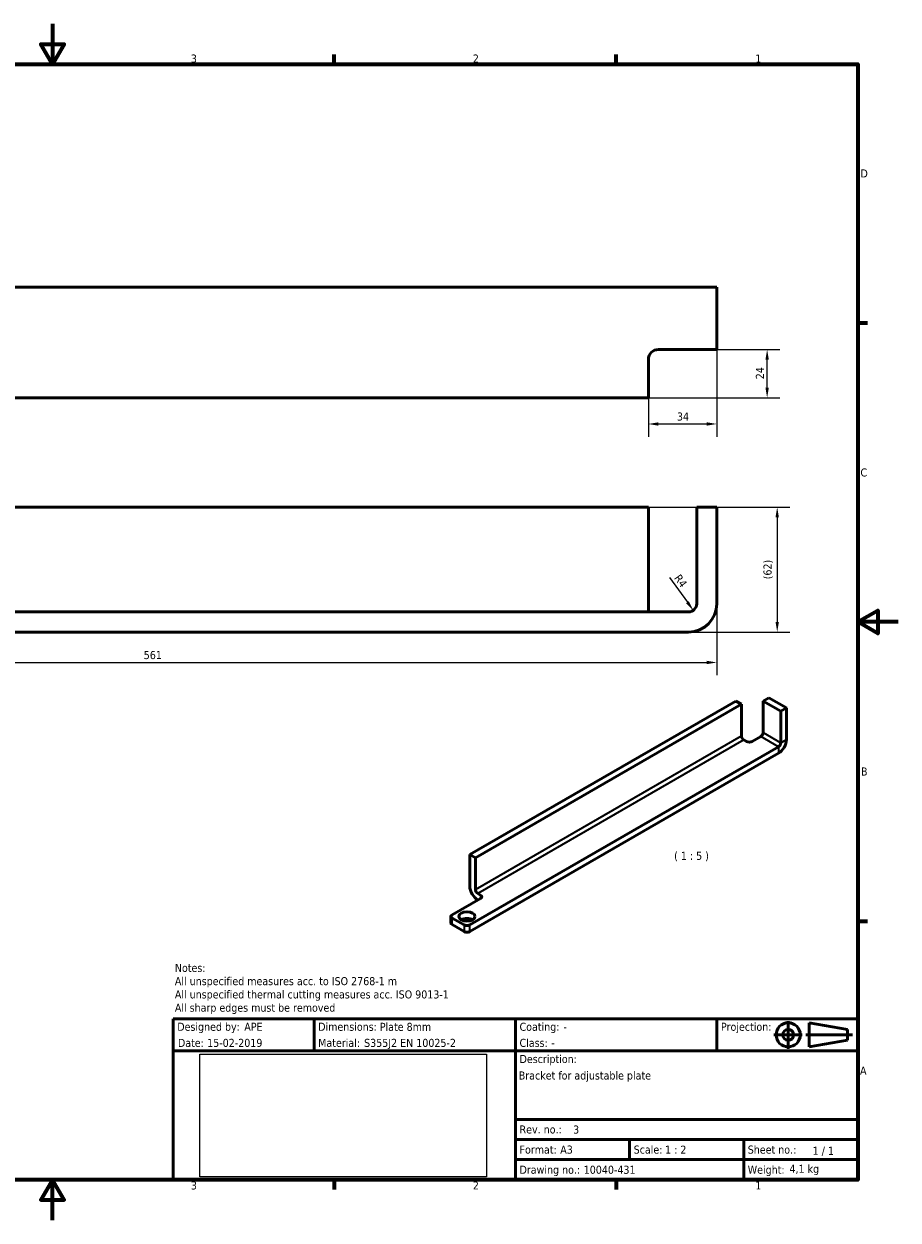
# Model space of a CAD drawing. Header units: millimetres. Extents: x 0 to 840, y 0 to 594.
# Tile 2 of 2: x 406 to 840, y 0 to 594. Entities that reach past the tile are written whole.
import ezdxf
from ezdxf.enums import TextEntityAlignment as Align

# ---------------------------------------------------------------- set-up
doc = ezdxf.new("R2010")
doc.units = ezdxf.units.MM
doc.header["$LTSCALE"] = 2
doc.header["$XCLIPFRAME"] = 2
for name, color, linetype, lineweight in [('Border (ISO)', 7, 'Continuous', 70), ('Dimension (ISO)', 7, 'Continuous', 25), ('Symbol (ISO)', 7, 'Continuous', 25), ('Title (ISO)', 7, 'Continuous', 50), ('Visible (ISO)', 7, 'Continuous', 50), ('Visible Narrow (ISO)', 7, 'Continuous', 35)]:
    doc.layers.add(name, color=color, linetype=linetype, lineweight=lineweight)
doc.styles.add('Label Text (ISO)', font='tahoma.ttf')
doc.styles.add('Note Text (ISO)', font='tahoma.ttf')
doc.dimstyles.new('Default (ISO)', dxfattribs={"dimscale": 2, "dimtxt": 2, "dimasz": 2.5, "dimexe": 3.174999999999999, "dimexo": 0, "dimgap": 0.762, "dimtad": 1, "dimrnd": 1e-08, "dimtxsty": 'Note Text (ISO)', "dimcen": 0.09, "dimdle": 10, "dimclrd": 256, "dimclre": 256, "dimclrt": 256, "dimazin": 2, "dimtfac": 1, "dimtmove": 0, "dimatfit": 3, "dimfxl": 1, "dimtolj": 1, "dimtzin": 0, "dimlwd": -1, "dimlwe": -1, "dimarcsym": 0})
picture_1 = doc.add_image_def('image1.bmp', size_in_pixel=(2119, 907))

# ---------------------------------------------------------------- blocks, each defined once
blk = doc.blocks.new('Borders Default Border')
at = {"layer": 'Border (ISO)'}
for p, q in [((280, 287.0000076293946), (280, 289.4000053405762)), ((350, 287.0000076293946), (350, 289.4000053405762)), ((410, 222.7499961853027), (412.4000167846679, 222.7499961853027)), ((410, 74.25000190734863), (412.4000167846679, 74.25000190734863)), ((280, 10), (280, 7.599999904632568)), ((350, 10), (350, 7.599999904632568))]:
    blk.add_line(p, q, dxfattribs=at)
at = {"layer": 'Border (ISO)', "flags": 128}
for points in [[(210, 297.0000076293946), (210, 287.0000076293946), (207.1132469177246, 292.0000076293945), (212.8867530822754, 292.0000076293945), (210, 287.0000076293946)], [(10, 10), (10, 287.0000076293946), (410, 287.0000076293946), (410, 10), (10, 10)], [(420, 148.5000038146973), (410, 148.5000038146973), (415, 151.3867473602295), (415, 145.6132507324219), (410, 148.5000038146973)], [(210, 0), (210, 10), (207.1132469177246, 5), (212.8867530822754, 5), (210, 10)]]:
    blk.add_lwpolyline(points, dxfattribs=at)
at = {"layer": 'Border (ISO)', "char_height": 2.000000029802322, "attachment_point": 7, "style": 'Label Text (ISO)'}
for s, insert in [('3', (244.377595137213, 287.3578606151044)), ('2', (314.3935951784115, 287.4)), ('1', (384.5487955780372, 287.4)), ('D', (410.6672614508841, 258.8749999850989)), ('C', (410.6622303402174, 184.589343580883)), ('B', (410.7896277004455, 110.3749999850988)), ('A', (410.5492745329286, 36.12499998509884)), ('3', (244.377595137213, 7.557860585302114)), ('2', (314.3935951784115, 7.599999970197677)), ('1', (384.5487955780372, 7.599999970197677))]:
    blk.add_mtext(s, dxfattribs=dict(at, insert=insert))
blk = doc.blocks.new('Title Blocks Advantis')
at = {"layer": 'Title (ISO)'}
for p, q in [((270.0713910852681, 149.9999999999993), (100.0713910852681, 149.9999999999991)), ((100.0713910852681, 149.9999999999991), (100.0713910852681, 109.999999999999)), ((135.0713910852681, 141.9999999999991), (135.0713910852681, 149.9999999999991)), ((185.0713910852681, 141.9999999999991), (185.0713910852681, 149.9999999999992)), ((235.0713910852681, 141.9999999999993), (235.0713910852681, 149.9999999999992)), ((257.9816193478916, 148.9999999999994), (267.51299677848, 147.3551583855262)), ((257.9816193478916, 148.9999999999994), (257.9816193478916, 142.9999999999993)), ((270.0713910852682, 109.9999999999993), (270.0713910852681, 149.9999999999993)), ((267.51299677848, 144.6448416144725), (267.51299677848, 147.3551583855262)), ((257.9816193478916, 142.9999999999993), (267.51299677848, 144.6448416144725)), ((100.0713910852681, 141.9999999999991), (270.0713910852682, 141.9999999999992)), ((185.0713910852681, 141.9999999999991), (185.0713910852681, 119.9999999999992)), ((185.0713910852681, 124.9999999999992), (270.0713910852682, 124.9999999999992)), ((185.0713910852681, 119.9999999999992), (270.0713910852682, 119.9999999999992)), ((185.0713910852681, 119.9999999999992), (185.0713910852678, 114.9999999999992)), ((213.4047244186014, 119.9999999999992), (213.4047244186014, 114.9999999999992)), ((241.7380577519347, 119.9999999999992), (241.7380577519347, 114.9999999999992)), ((185.0713910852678, 114.9999999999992), (241.7380577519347, 114.9999999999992)), ((185.0713910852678, 114.9999999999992), (185.071391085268, 109.9999999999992)), ((241.7380577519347, 114.9999999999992), (270.0713910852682, 114.9999999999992)), ((241.7380577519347, 114.9999999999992), (241.7380577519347, 109.9999999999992)), ((100.0713910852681, 109.999999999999), (270.0713910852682, 109.9999999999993))]:
    blk.add_line(p, q, dxfattribs=at)
at = {"layer": 'Title (ISO)', "linetype": 'Continuous'}
for p, q in [((252.7838411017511, 149.4294663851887), (252.7838411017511, 142.4911830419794)), ((249.1966405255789, 145.9999999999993), (256.2388680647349, 145.9999999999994)), ((268.7204546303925, 145.9999999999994), (257.1743591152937, 145.9999999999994))]:
    blk.add_line(p, q, dxfattribs=at)
at = {"layer": 'Title (ISO)'}
for radius in [3, 1.355158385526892]:
    blk.add_circle((252.7838411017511, 145.9999999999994), radius, dxfattribs=at)
at = {"layer": 'Title (ISO)', "style": 'Note Text (ISO)'}
for s, p in [('Designed by:', (101.0713910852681, 147.9999999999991)), ('Dimensions:', (136.0713910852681, 147.9999999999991)), ('Coating: ', (186.0713910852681, 147.9999999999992)), ('Projection:', (236.0713910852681, 147.9999999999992)), ('Date:', (101.2316671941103, 143.9999999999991)), ('Material: ', (136.0713910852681, 143.9999999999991)), ('Class: ', (186.0713910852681, 143.9999999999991)), ('Rev. no.:', (186.0713910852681, 122.4999999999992)), ('Format:', (186.0713910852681, 117.4999999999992)), ('Scale:', (214.4047244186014, 117.4999999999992)), ('Sheet no.:', (242.7380577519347, 117.4999999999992)), ('Drawing no.:', (186.0713910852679, 112.4999999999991)), ('Weight:', (242.7380577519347, 112.4999999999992))]:
    blk.add_text(s, height=2.000000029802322, dxfattribs=at).set_placement(p, align=Align.MIDDLE_LEFT)
blk.add_text('Description:', height=2.000000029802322, dxfattribs=at).set_placement((186.0713910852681, 140.9999999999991), align=Align.TOP_LEFT)
blk.add_text('1 / 1 ', height=2.000000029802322, rotation=359.8522914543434, dxfattribs=at).set_placement((258.8492999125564, 117.2078330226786), align=Align.MIDDLE_LEFT)
for tag, p in [('AUTHOR_001', (117.7208561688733, 146.9999999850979)), ('Dimensions_001', (151.3685703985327, 146.9778374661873)), ('Coating_001', (196.9505045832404, 146.999999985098)), ('CREATION_DATE_001', (108.4945623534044, 142.999999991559)), ('Material_001', (147.4679659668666, 142.999999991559)), ('Class_001', (193.9505045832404, 142.999999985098)), ('TITLE_001', (185.8685703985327, 134.8965748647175)), ('REVISION_NUMBER_001', (199.3752301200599, 121.4682352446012)), ('Sheet_Size_001', (196.1763237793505, 116.4999999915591)), ('Initial_View_Scale_001', (222.195369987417, 116.4798522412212)), ('PART_NUMBER_001', (202.0038147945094, 111.4999999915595))]:
    blk.add_attdef(tag, p, '', height=2.000000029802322, dxfattribs=at)
blk.add_attdef('MASS\\P1;_001', (253.0851433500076, 111.739227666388), '', height=2.000000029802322, rotation=359.8522914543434, dxfattribs=at)
image = blk.add_image(picture_1, insert=(106.6989986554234, 110.7262153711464), size_in_units=(71.1280611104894, 30.44509269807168))
image.set_boundary_path([(-0.5, -0.5), (2118.5, 906.4999999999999)])
image.dxf.clipping = 0
blk = doc.blocks.new('*D6')
at = {"layer": 'Defpoints', "color": 0, "transparency": 16777216}
for p in [(749.9667106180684, 306.0306757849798), (188.9667106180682, 292.0306757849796), (749.9667106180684, 276.9031761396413)]:
    blk.add_point(p, dxfattribs=at)
at = {"layer": 'Dimension (ISO)', "transparency": 16777216}
for p, q in [((749.9667106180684, 306.0306757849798), (749.9667106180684, 270.5531761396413)), ((188.9667106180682, 292.0306757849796), (188.9667106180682, 270.5531761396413)), ((193.9667106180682, 276.9031761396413), (744.9667106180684, 276.9031761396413))]:
    blk.add_line(p, q, dxfattribs=at)
for points in [[(193.9667106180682, 277.7365094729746), (193.9667106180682, 276.069842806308), (188.9667106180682, 276.9031761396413)], [(744.9667106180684, 277.7365094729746), (744.9667106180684, 276.069842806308), (749.9667106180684, 276.9031761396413)]]:
    blk.add_solid(points, dxfattribs=at)
at = {"layer": 'Dimension (ISO)', "transparency": 16777216, "insert": (465.3511968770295, 282.5856717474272), "char_height": 4, "attachment_point": 1, "style": 'Note Text (ISO)'}
blk.add_mtext('\\A1;561', dxfattribs=at)
blk = doc.blocks.new('*D8')
at = {"layer": 'Defpoints', "color": 0, "transparency": 16777216}
for p in [(715.9667106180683, 354.0306757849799), (735.9667106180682, 292.0306757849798), (779.9667106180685, 292.0306757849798)]:
    blk.add_point(p, dxfattribs=at)
at = {"layer": 'Dimension (ISO)', "transparency": 16777216}
for p, q in [((715.9667106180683, 354.0306757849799), (786.3167106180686, 354.0306757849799)), ((779.9667106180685, 349.0306757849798), (779.9667106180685, 297.0306757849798)), ((735.9667106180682, 292.0306757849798), (786.3167106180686, 292.0306757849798))]:
    blk.add_line(p, q, dxfattribs=at)
for points in [[(779.1333772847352, 349.0306757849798), (780.8000439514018, 349.0306757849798), (779.9667106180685, 354.0306757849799)], [(779.1333772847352, 297.0306757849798), (780.8000439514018, 297.0306757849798), (779.9667106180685, 292.0306757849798)]]:
    blk.add_solid(points, dxfattribs=at)
at = {"layer": 'Dimension (ISO)', "transparency": 16777216, "insert": (773.15594100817, 318.2113339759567), "char_height": 4, "attachment_point": 1, "rotation": 90, "style": 'Note Text (ISO)'}
blk.add_mtext('\\A1;(62)', dxfattribs=at)
blk = doc.blocks.new('*D9')
at = {"layer": 'Defpoints', "color": 0, "transparency": 16777216}
for p in [(735.9667106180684, 306.0306757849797), (738.3103348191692, 302.7891598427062)]:
    blk.add_point(p, dxfattribs=at)
at = {"layer": 'Dimension (ISO)', "transparency": 16777216}
blk.add_line((726.4731940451, 319.1613583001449), (735.3808045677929, 306.8410547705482), dxfattribs=at)
blk.add_solid([(736.0561203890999, 307.3293098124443), (734.7054887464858, 306.3527997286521), (738.3103348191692, 302.7891598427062)], dxfattribs=at)
at = {"layer": 'Dimension (ISO)', "transparency": 16777216, "insert": (731.8426483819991, 321.1628857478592), "char_height": 4, "attachment_point": 1, "rotation": 305.8670241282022, "style": 'Note Text (ISO)'}
blk.add_mtext('\\A1;R4', dxfattribs=at)
blk = doc.blocks.new('*D13')
at = {"layer": 'Defpoints', "color": 0, "transparency": 16777216}
for p in [(749.9667106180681, 432.3368211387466), (715.9667106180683, 408.3368211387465), (749.9667106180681, 395.3368211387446)]:
    blk.add_point(p, dxfattribs=at)
at = {"layer": 'Dimension (ISO)', "transparency": 16777216}
for p, q in [((749.9667106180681, 432.3368211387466), (749.9667106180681, 388.9868211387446)), ((715.9667106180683, 408.3368211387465), (715.9667106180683, 388.9868211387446)), ((720.9667106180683, 395.3368211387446), (744.9667106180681, 395.3368211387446))]:
    blk.add_line(p, q, dxfattribs=at)
for points in [[(720.9667106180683, 396.170154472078), (720.9667106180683, 394.5034878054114), (715.9667106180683, 395.3368211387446)], [(744.9667106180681, 396.170154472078), (744.9667106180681, 394.5034878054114), (749.9667106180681, 395.3368211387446)]]:
    blk.add_solid(points, dxfattribs=at)
at = {"layer": 'Dimension (ISO)', "transparency": 16777216, "insert": (730.1621438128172, 401.0273758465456), "char_height": 4, "attachment_point": 1, "style": 'Note Text (ISO)'}
blk.add_mtext('\\A1;34', dxfattribs=at)
blk = doc.blocks.new('*D14')
at = {"layer": 'Defpoints', "color": 0, "transparency": 16777216}
for p in [(749.9667106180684, 432.3368211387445), (774.9667106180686, 432.3368211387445), (715.9667106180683, 408.3368211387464)]:
    blk.add_point(p, dxfattribs=at)
at = {"layer": 'Dimension (ISO)', "transparency": 16777216}
for p, q in [((749.9667106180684, 432.3368211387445), (781.3167106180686, 432.3368211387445)), ((774.9667106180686, 413.3368211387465), (774.9667106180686, 427.3368211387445)), ((715.9667106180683, 408.3368211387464), (781.3167106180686, 408.3368211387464))]:
    blk.add_line(p, q, dxfattribs=at)
for points in [[(774.1333772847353, 427.3368211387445), (775.800043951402, 427.3368211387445), (774.9667106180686, 432.3368211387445)], [(774.1333772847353, 413.3368211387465), (775.800043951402, 413.3368211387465), (774.9667106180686, 408.3368211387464)]]:
    blk.add_solid(points, dxfattribs=at)
at = {"layer": 'Dimension (ISO)', "transparency": 16777216, "insert": (769.3594332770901, 417.5483725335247), "char_height": 4, "attachment_point": 1, "rotation": 90, "style": 'Note Text (ISO)'}
blk.add_mtext('\\A1;24', dxfattribs=at)

msp = doc.modelspace()

# ---------------------------------------------------------------- linework, layer by layer
at = {"layer": 'Visible (ISO)'}
for p, q in [((735.9667106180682, 463.3368211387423), (193.9667106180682, 463.3368211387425)), ((749.9667106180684, 463.3368211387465), (735.9667106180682, 463.3368211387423)), ((749.9667106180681, 463.3368211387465), (749.9667106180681, 432.3368211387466)), ((720.9667106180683, 432.3368211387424), (735.9667106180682, 432.3368211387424)), ((735.9667106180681, 432.3368211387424), (749.9667106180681, 432.3368211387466)), ((715.9667106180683, 422.3368211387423), (715.9667106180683, 427.3368211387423)), ((715.9667106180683, 422.3368211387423), (715.9667106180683, 408.3368211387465)), ((248.9667106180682, 408.3368211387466), (715.9667106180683, 408.3368211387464)), ((248.9667106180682, 354.0306757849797), (715.9667106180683, 354.0306757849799)), ((715.9667106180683, 306.0306757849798), (715.9667106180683, 354.0306757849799)), ((739.9667106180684, 354.0306757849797), (739.9667106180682, 306.0306757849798)), ((739.9667106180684, 354.0306757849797), (749.9667106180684, 354.0306757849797)), ((749.9667106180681, 306.0306757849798), (749.9667106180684, 354.0306757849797)), ((715.9667106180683, 302.0306757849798), (715.9667106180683, 306.0306757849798)), ((193.9667106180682, 302.0306757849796), (735.9667106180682, 302.0306757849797)), ((735.9667106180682, 292.0306757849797), (193.9667106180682, 292.0306757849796)), ((759.3664778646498, 257.7491696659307), (627.2789311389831, 181.4883890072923)), ((630.1073582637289, 179.8553958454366), (762.1949049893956, 256.116176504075)), ((762.1949049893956, 256.116176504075), (759.3664778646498, 257.7491696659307)), ((762.1949049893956, 240.4394421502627), (762.1949049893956, 256.116176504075)), ((772.9429280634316, 257.7491696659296), (775.7713551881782, 259.3821628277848)), ((772.9429280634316, 257.7491696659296), (772.9429280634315, 242.0724353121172)), ((781.7110521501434, 252.6868908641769), (772.9429280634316, 257.7491696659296)), ((784.5394792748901, 254.3198840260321), (775.7713551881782, 259.3821628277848)), ((781.7110521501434, 252.6868908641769), (784.5394792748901, 254.3198840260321)), ((781.7110521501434, 252.6868908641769), (781.7110521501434, 237.0101565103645)), ((784.5394792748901, 238.6431496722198), (784.5394792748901, 254.3198840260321)), ((764.7404894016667, 237.6633537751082), (763.3262758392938, 238.4798503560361)), ((771.811557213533, 240.1128435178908), (767.5689165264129, 237.663353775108)), ((627.2789311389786, 146.5423353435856), (780.5796813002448, 235.0505647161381)), ((780.5796813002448, 231.7845783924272), (627.2789311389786, 143.2763490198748)), ((627.2789311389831, 181.4883890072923), (630.1073582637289, 179.8553958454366)), ((627.2789311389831, 165.81165465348), (627.2789311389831, 181.4883890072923)), ((630.1073582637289, 179.8553958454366), (630.1073582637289, 164.1786614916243)), ((631.2387291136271, 162.2190696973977), (632.652942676, 161.4025731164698)), ((632.6529426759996, 159.7695799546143), (618.5108070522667, 151.6046141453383)), ((617.9250206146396, 147.5221312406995), (617.9250206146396, 150.7881175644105)), ((624.4505040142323, 146.5423353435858), (618.5108070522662, 149.9716209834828)), ((624.4505040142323, 143.276349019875), (618.5108070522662, 146.7056346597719))]:
    msp.add_line(p, q, dxfattribs=at)
for centre, radius, start, end in [((720.9667106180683, 427.3368211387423), 5.000000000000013, 90, 180), ((735.9667106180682, 306.0306757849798), 14, 270, 0), ((735.9667106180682, 306.0306757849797), 3.999999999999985, 270, 0)]:
    msp.add_arc(centre, radius, start, end, dxfattribs=at)
for centre, major_axis, ratio, start_param, end_param in [((763.3262758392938, 239.7862448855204), (-0.7999999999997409, 1.385640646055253), 0.5773502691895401, 0.7853981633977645, 2.35619449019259), ((766.15470296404, 238.4798503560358), (2, 1.202e-13), 0.577350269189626, 3.92699081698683, 5.497787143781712), ((771.811557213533, 241.4192380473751), (-0.8000000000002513, -1.385640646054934), 0.5773502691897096, 0.7853981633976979, 2.35619449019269), ((780.5796813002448, 236.3569592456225), (2.800000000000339, 4.849742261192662), 0.5773502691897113, 3.926990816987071, 5.497787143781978), ((780.5796813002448, 236.3569592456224), (-0.800000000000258, -1.385640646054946), 0.5773502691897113, 0.7853981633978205, 2.356194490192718), ((631.2387291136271, 163.525464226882), (-2.799999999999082, 4.84974226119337), 0.5773502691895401, 0.7853981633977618, 2.356194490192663), ((631.2387291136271, 163.525464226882), (0.7999999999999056, -1.385640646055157), 0.5773502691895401, 3.92699081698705, 5.497787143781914), ((631.2387291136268, 160.5860765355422), (2.000000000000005, 8e-16), 0.577350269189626, 5.497787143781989, 7.068583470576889), ((619.9250206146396, 150.7881175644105), (-2, -9e-16), 0.577350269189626, 5.497787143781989, 7.068583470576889), ((625.8647175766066, 147.5221312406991), (-3.999999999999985, -2.376e-13), 0.5773502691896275, 3.926990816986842, 5.497787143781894), ((619.9250206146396, 147.5221312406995), (-2, -6e-16), 0.5773502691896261, 0, 0.7853981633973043), ((625.8647175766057, 147.3588319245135), (-2, 1.182e-13), 0.577350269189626, 0.785398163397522, 2.35619449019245), ((625.8647175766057, 144.0928456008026), (2, 1.2e-13), 0.577350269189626, 3.926990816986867, 5.497787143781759)]:
    msp.add_ellipse(centre, major_axis=major_axis, ratio=ratio, start_param=start_param, end_param=end_param, dxfattribs=at)
msp.add_ellipse((625.8647175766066, 150.7881175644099), major_axis=(4, -1.4e-15), ratio=0.5773502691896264, dxfattribs=at)
at = {"layer": 'Visible Narrow (ISO)'}
for p, q in [((630.1073582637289, 164.1786614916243), (762.1949049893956, 240.4394421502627)), ((763.3262758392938, 238.4798503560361), (631.2387291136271, 162.2190696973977)), ((780.5796813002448, 235.0505647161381), (771.811557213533, 240.1128435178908)), ((772.9429280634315, 242.0724353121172), (781.7110521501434, 237.0101565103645)), ((781.7110521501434, 237.0101565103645), (784.5394792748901, 238.6431496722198)), ((780.5796813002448, 235.0505647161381), (780.5796813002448, 231.7845783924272)), ((632.652942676, 161.4025731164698), (632.652942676, 159.7695799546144)), ((618.5108070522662, 146.7056346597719), (618.5108070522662, 149.9716209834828)), ((624.4505040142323, 146.5423353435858), (624.4505040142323, 143.276349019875)), ((627.2789311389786, 143.2763490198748), (627.2789311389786, 146.5423353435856))]:
    msp.add_line(p, q, dxfattribs=at)

# ---------------------------------------------------------------- block references
at = {"xscale": 2, "yscale": 2, "zscale": 2}
msp.add_blockref('Borders Default Border', (0, 0), dxfattribs=at)
msp.add_blockref('Title Blocks Advantis', (279.8572178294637, -199.9999999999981), dxfattribs=at).add_auto_attribs({'TITLE_001': 'Bracket for adjustable plate', 'PART_NUMBER_001': '10040-431', 'AUTHOR_001': 'APE', 'CREATION_DATE_001': '15-02-2019', 'REVISION_NUMBER_001': '3', 'Sheet_Size_001': 'A3', 'MASS\\P1;_001': '4,1 kg', 'Initial_View_Scale_001': '1 : 2', 'Dimensions_001': 'Plate 8mm', 'Material_001': 'S355J2 EN 10025-2', 'Coating_001': '-', 'Class_001': '-'})

# ---------------------------------------------------------------- texts
at = {"layer": 'Symbol (ISO)', "insert": (728.7661858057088, 178.1688970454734), "char_height": 4.000000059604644, "attachment_point": 7, "style": 'Label Text (ISO)'}
msp.add_mtext('( 1 : 5 )', dxfattribs=at)
at = {"layer": 'Symbol (ISO)', "insert": (480.7991177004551, 127.2414217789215), "char_height": 4.000000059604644, "width": 139.20259475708, "attachment_point": 1, "line_spacing_factor": 0.9878841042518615, "style": 'Note Text (ISO)'}
msp.add_mtext('{\\fTahoma|b0|i0;Notes:\\P\\fTahoma|b0|i0;All unspecified measures acc. to ISO 2768-1 m\\P\\fTahoma|b0|i0;All unspecified thermal cutting measures acc. ISO 9013-1\\P\\fTahoma|b0|i0;All sharp edges must be removed}', dxfattribs=at)

# ---------------------------------------------------------------- dimensions: what is measured, and where the dimension line sits
at = {"layer": 'Dimension (ISO)'}
for base, p1, p2, angle, picture, middle in [((749.9667106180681, 395.3368211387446), (715.9667106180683, 408.3368211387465), (749.9667106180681, 432.3368211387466), 180, '*D13', (732.9667106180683, 395.3368211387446)), ((774.9667106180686, 432.3368211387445), (715.9667106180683, 408.3368211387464), (749.9667106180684, 432.3368211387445), 270, '*D14', (774.9667106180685, 420.3368211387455)), ((749.9667106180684, 276.9031761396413), (188.9667106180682, 292.0306757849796), (749.9667106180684, 306.0306757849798), 180, '*D6', (469.4667106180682, 276.9031761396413))]:
    dim = msp.add_linear_dim(base=base, p1=p1, p2=p2, angle=angle, dimstyle='Default (ISO)', override={"dimgap": 0.762, "dimdec": 2, "dimtol": 0, "dimlim": 0, "dimtp": 0, "dimtm": 0, "dimtdec": 2, "dimtofl": 0, "dimatfit": 1}, dxfattribs=at)
    dim.commit()
    dim.dimension.update_dxf_attribs({"geometry": picture, "text_midpoint": middle, "dimtype": 160})
dim = msp.add_linear_dim(base=(779.9667106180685, 292.0306757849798), p1=(715.9667106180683, 354.0306757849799), p2=(735.9667106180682, 292.0306757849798), angle=270, text='(<>)', dimstyle='Default (ISO)', override={"dimgap": 0.762, "dimdec": 2, "dimtol": 0, "dimlim": 0, "dimtp": 0, "dimtm": 0, "dimtdec": 2, "dimtofl": 0, "dimatfit": 1}, dxfattribs=at)
dim.commit()
dim.dimension.update_dxf_attribs({"geometry": '*D8', "text_midpoint": (779.9667106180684, 323.0306757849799), "dimtype": 160})
dim = msp.add_radius_dim(center=(735.9667106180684, 306.0306757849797), mpoint=(738.3103348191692, 302.7891598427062), dimstyle='Default (ISO)', override={"dimgap": 0.762, "dimdec": 2, "dimcen": 0, "dimtol": 0, "dimlim": 0, "dimtp": 0, "dimtm": 0, "dimtdec": 2, "dimtofl": 0}, dxfattribs=at)
dim.commit()
dim.dimension.update_dxf_attribs({"geometry": '*D9', "text_midpoint": (729.0872384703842, 315.5458184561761), "dimtype": 164})

doc.saveas('drawing.dxf')
